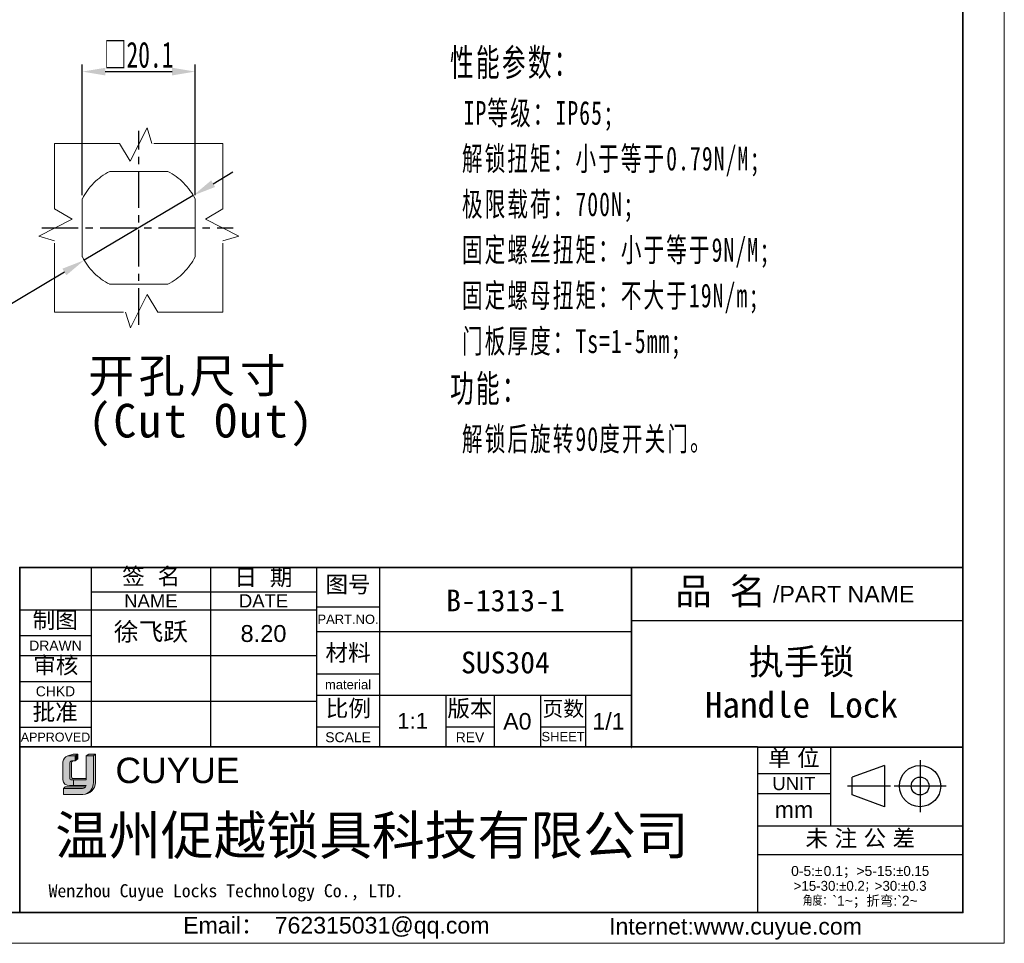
# Model space of a CAD drawing. Header units: millimetres. Extents: x 2770 to 3197, y 1404 to 1706.
# Tile 25 of 34: x 3026 to 3197, y 1404 to 1564. Entities that reach past the tile are written whole.
import ezdxf

# ---------------------------------------------------------------- set-up
doc = ezdxf.new("R2010")
doc.units = ezdxf.units.MM
doc.linetypes.add('ACAD_ISO02W100', pattern=[15, 12, -3])
doc.linetypes.add('CENTER', pattern=[10.159999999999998, 6.35, -1.27, 1.27, -1.27])
for name, color, linetype, lineweight in [('0007', 7, 'Continuous', 5), ('实线层', 7, 'Continuous', 25), ('尺寸线层', 3, 'Continuous', 18), ('粗实线层', 7, 'Continuous', 35), ('细实线层', 3, 'Continuous', 18), ('虚线层', 2, 'ACAD_ISO02W100', 18)]:
    doc.layers.add(name, color=color, linetype=linetype, lineweight=lineweight)
doc.layers.add('中心线层', color=1, linetype='CENTER')
doc.styles.add('ARIAL', font='arial.ttf')
doc.styles.get("Standard").update_dxf_attribs({"font": 'arial.ttf'})
doc.styles.add('TEXTSTYLE_2', font='arial.ttf')
doc.styles.add('TEXTSTYLE_3', font='arial.ttf')
doc.styles.add('TEXTSTYLE_4', font='arial.ttf')
doc.styles.add('标准', font='txt', dxfattribs={"width": 0.667})
doc.styles.add('黑体', font='txt')
doc.dimstyles.new('对齐', dxfattribs={"dimtxt": 3, "dimasz": 2.5, "dimexe": 1.25, "dimexo": 0.625, "dimtad": 1, "dimdsep": 46, "dimtxsty": '标准', "dimcen": 2.5, "dimclrd": 3, "dimclre": 3, "dimclrt": 3, "dimadec": 0, "dimazin": 0, "dimtfac": 1, "dimtmove": 0, "dimatfit": 3, "dimfxl": 1, "dimarcsym": 0})
doc.dimstyles.new('水平', dxfattribs={"dimtxt": 3, "dimasz": 2.5, "dimexe": 1.25, "dimexo": 0.625, "dimtad": 1, "dimtih": 1, "dimtoh": 1, "dimdsep": 46, "dimtxsty": '标准', "dimcen": 2.5, "dimclrd": 3, "dimclre": 3, "dimclrt": 3, "dimadec": 0, "dimazin": 0, "dimtfac": 1, "dimtmove": 0, "dimatfit": 3, "dimfxl": 1, "dimarcsym": 0})

# ---------------------------------------------------------------- blocks, each defined once
blk = doc.blocks.new('*D32')
at = {"color": 3, "lineweight": -2, "transparency": 16777216}
for p, q in [((3037.062511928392, 1533.748658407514), (3037.062511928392, 1556.46706160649)), ((3056.681967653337, 1533.73821449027), (3056.681967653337, 1556.46706160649)), ((3041.062511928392, 1555.21706160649), (3052.681967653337, 1555.21706160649))]:
    blk.add_line(p, q, dxfattribs=at)
at = {"color": 3, "transparency": 16777216}
for points in [[(3041.062511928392, 1555.883728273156), (3041.062511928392, 1554.550394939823), (3037.062511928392, 1555.21706160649)], [(3052.681967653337, 1555.883728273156), (3052.681967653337, 1554.550394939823), (3056.681967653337, 1555.21706160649)]]:
    blk.add_solid(points, dxfattribs=at)
at = {"layer": 'Defpoints', "color": 0, "transparency": 16777216}
for p in [(3056.681967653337, 1555.21706160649), (3037.062511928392, 1533.123658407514), (3056.681967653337, 1533.11321449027)]:
    blk.add_point(p, dxfattribs=at)
at = {"color": 3, "lineweight": 18, "transparency": 16777216, "insert": (3046.872239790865, 1558.09206160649), "char_height": 4.5, "attachment_point": 5, "style": '标准'}
blk.add_mtext('□20.1', dxfattribs=at)
blk = doc.blocks.new('*D33')
at = {"layer": 'Defpoints', "color": 0, "transparency": 16777216}
for p in [(3056.363412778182, 1533.68852178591), (3037.386491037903, 1522.429066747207)]:
    blk.add_point(p, dxfattribs=at)
at = {"layer": '尺寸线层', "color": 3, "lineweight": -2, "transparency": 16777216}
for p, q in [((3059.803475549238, 1535.729592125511), (3063.243538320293, 1537.770662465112)), ((3056.363412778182, 1533.68852178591), (3037.386491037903, 1522.429066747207)), ((3019.564208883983, 1511.854686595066), (3033.946428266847, 1520.387996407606)), ((3007.369180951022, 1511.854686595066), (3019.564208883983, 1511.854686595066))]:
    blk.add_line(p, q, dxfattribs=at)
at = {"layer": '尺寸线层', "color": 3, "transparency": 16777216}
for points in [[(3059.463297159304, 1536.302935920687), (3060.143653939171, 1535.156248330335), (3056.363412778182, 1533.68852178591)], [(3033.606249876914, 1520.961340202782), (3034.286606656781, 1519.81465261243), (3037.386491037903, 1522.429066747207)]]:
    blk.add_solid(points, dxfattribs=at)
at = {"layer": '尺寸线层', "color": 3, "lineweight": 18, "transparency": 16777216, "insert": (3013.154194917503, 1514.830245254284), "char_height": 4.5, "attachment_point": 5, "style": '标准'}
blk.add_mtext('φ22.5', dxfattribs=at)

msp = doc.modelspace()

# ---------------------------------------------------------------- hatches: boundary and pattern name
at = {"layer": '实线层'}
h = msp.add_hatch(color=30, dxfattribs=at)
edge = h.paths.add_edge_path(flags=0)
edge.add_arc((3035.293086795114, 1434.997775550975), 0.4115814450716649, 103.89623382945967, 180.1196323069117, ccw=False)
edge.add_line((3035.194239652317, 1435.397310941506), (3035.837769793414, 1435.397310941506))
edge.add_line((3035.837769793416, 1435.397310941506), (3035.837769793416, 1436.277928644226))
edge.add_line((3035.837769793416, 1436.277928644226), (3034.544485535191, 1436.277928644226))
edge.add_arc((3034.949716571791, 1435.063343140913), 1.28040233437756, 108.4506221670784, 173.4013944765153)
edge.add_line((3033.677796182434, 1435.210477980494), (3033.677796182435, 1432.100594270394))
edge.add_arc((3034.773399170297, 1432.202661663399), 1.100347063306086, 185.3223660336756, 272.7233690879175)
edge.add_line((3034.825680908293, 1431.103557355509), (3035.515167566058, 1431.103557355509))
edge.add_line((3035.515167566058, 1431.103557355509), (3035.515167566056, 1432.100594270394))
edge.add_line((3035.515167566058, 1432.100594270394), (3035.204784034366, 1432.100594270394))
edge.add_arc((3035.178903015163, 1432.397111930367), 0.2976450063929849, 177.6597996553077, 274.98831874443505, ccw=False)
edge.add_line((3034.881506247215, 1432.409265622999), (3034.881506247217, 1434.996916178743))
h = msp.add_hatch(color=256, dxfattribs=at)
h.paths.add_polyline_path([(3035.485097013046, 1436.539856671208), (3034.544485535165, 1436.277928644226), (3035.837769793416, 1436.277928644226), (3036.282560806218, 1436.539856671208)], flags=0)
h.paths.add_polyline_path([(3037.732119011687, 1436.277928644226), (3038.992060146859, 1436.277928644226), (3039.362344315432, 1436.539856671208), (3038.196558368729, 1436.539856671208)], flags=0)
msp.add_hatch(color=256, dxfattribs=at).paths.add_polyline_path([(3035.837769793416, 1435.397310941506), (3036.282560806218, 1435.735274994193), (3036.282560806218, 1436.539856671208), (3035.837769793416, 1436.277928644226)], flags=0)
h = msp.add_hatch(color=256, dxfattribs=at)
edge = h.paths.add_edge_path(flags=0)
edge.add_line((3039.362344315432, 1436.539856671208), (3038.992060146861, 1436.277928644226))
edge.add_line((3038.992060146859, 1436.277928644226), (3038.992060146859, 1431.660475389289))
edge.add_arc((3036.902230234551, 1431.5789647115), 2.091418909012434, -71.74154242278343, 2.2336036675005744, ccw=False)
edge.add_arc((3037.210954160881, 1431.716891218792), 2.152129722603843, 279.2658368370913, 358.4978790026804)
edge.add_line((3039.362344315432, 1431.660475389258), (3039.362344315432, 1436.539856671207))
h = msp.add_hatch(color=256, dxfattribs=at)
edge = h.paths.add_edge_path(flags=0)
edge.add_line((3035.178321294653, 1432.588334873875), (3035.178321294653, 1434.996916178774))
edge.add_arc((3035.589901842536, 1434.997775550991), 0.4115814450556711, 103.89623382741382, 180.1196323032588, ccw=False)
edge.add_line((3035.49105469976, 1435.397310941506), (3035.194239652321, 1435.397310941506))
edge.add_arc((3035.293086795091, 1434.997775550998), 0.4115814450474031, 103.8962338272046, 180.1196323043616)
edge.add_line((3034.881506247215, 1434.996916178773), (3034.881506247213, 1432.40926562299))
edge.add_arc((3035.178903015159, 1432.397111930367), 0.2976450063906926, 177.6597996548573, 274.9883187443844)
edge.add_line((3035.204784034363, 1432.100594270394), (3037.732119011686, 1432.100594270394))
edge.add_line((3037.732119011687, 1432.100594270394), (3037.732119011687, 1432.351154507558))
edge.add_line((3037.732119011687, 1432.351154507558), (3035.368280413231, 1432.351154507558))
edge.add_arc((3035.412177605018, 1432.580971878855), 0.2339721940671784, 178.1966309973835, 259.1862447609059, ccw=False)
h = msp.add_hatch(color=256, dxfattribs=at)
edge = h.paths.add_edge_path(flags=0)
edge.add_line((3034.081887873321, 1430.86663001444), (3033.816965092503, 1430.575073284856))
edge.add_line((3033.816965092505, 1430.575073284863), (3037.103704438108, 1430.575073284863))
edge.add_arc((3036.983287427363, 1431.356122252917), 0.7902770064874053, 278.7644802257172, 323.8869948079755)
edge.add_line((3037.621717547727, 1430.890348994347), (3034.081887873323, 1430.86663001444))
at = {"layer": '尺寸线层'}
h = msp.add_hatch(color=179, dxfattribs=at)
edge = h.paths.add_edge_path(flags=0)
edge.add_line((3038.992060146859, 1436.277928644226), (3037.732119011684, 1436.277928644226))
edge.add_line((3037.732119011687, 1436.277928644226), (3037.732119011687, 1432.100594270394))
edge.add_line((3037.732119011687, 1432.100594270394), (3035.515167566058, 1432.100594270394))
edge.add_line((3035.515167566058, 1432.100594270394), (3035.515167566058, 1431.103557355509))
edge.add_line((3035.515167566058, 1431.103557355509), (3037.732119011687, 1431.103557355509))
edge.add_arc((3036.98328739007, 1431.356122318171), 0.7902770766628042, 278.7644821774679, 341.36184450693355, ccw=False)
edge.add_line((3037.103704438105, 1430.575073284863), (3033.816965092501, 1430.575073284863))
edge.add_line((3033.816965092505, 1430.575073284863), (3033.816965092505, 1429.565071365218))
edge.add_line((3033.816965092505, 1429.565071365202), (3037.174434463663, 1429.565071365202))
edge.add_arc((3037.210954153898, 1431.716890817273), 2.152129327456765, 269.0276957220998, 279.2658387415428)
edge.add_arc((3036.902230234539, 1431.578964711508), 2.091418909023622, 288.258457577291, 362.2336036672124)
edge.add_line((3038.992060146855, 1431.660475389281), (3038.992060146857, 1436.277928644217))

# ---------------------------------------------------------------- linework, layer by layer
for p, q in [((3038.620061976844, 1469.03286894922), (3038.620061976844, 1437.811296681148)), ((3059.357637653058, 1469.03286894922), (3059.357637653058, 1437.811296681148)), ((3077.789965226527, 1469.059498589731), (3077.789965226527, 1437.722717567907)), ((3077.791038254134, 1469.03286894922), (3077.791038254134, 1437.811296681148)), ((3088.734796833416, 1469.059498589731), (3088.734796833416, 1437.722717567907)), ((3132.510086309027, 1469.034069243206), (3132.510086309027, 1437.697288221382)), ((3132.514123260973, 1469.059498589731), (3132.514123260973, 1437.722717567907)), ((3038.620061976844, 1464.770145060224), (3077.791038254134, 1464.770145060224)), ((3077.789965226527, 1462.14697336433), (3088.734796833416, 1462.14697336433)), ((3026.177516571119, 1461.659508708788), (3077.791038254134, 1461.659508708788)), ((3132.510086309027, 1459.817368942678), (3190.154548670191, 1459.817368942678)), ((3026.177516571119, 1457.166367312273), (3038.620061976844, 1457.166367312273)), ((3077.789965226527, 1457.884249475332), (3132.514123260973, 1457.884249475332)), ((3026.177516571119, 1453.710104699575), (3077.791038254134, 1453.710104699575)), ((3077.789965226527, 1450.5108892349), (3088.734796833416, 1450.5108892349)), ((3026.177516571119, 1449.216963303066), (3038.620061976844, 1449.216963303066)), ((3077.789965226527, 1446.824209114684), (3132.514123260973, 1446.824209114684)), ((3100.255672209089, 1446.824209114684), (3100.255672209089, 1437.722717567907)), ((3108.665911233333, 1446.824209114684), (3108.665911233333, 1437.722717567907)), ((3116.730523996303, 1446.824209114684), (3116.730523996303, 1437.722717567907)), ((3124.56471925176, 1446.824209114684), (3124.56471925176, 1437.722717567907)), ((3026.177516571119, 1445.760700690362), (3077.791038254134, 1445.760700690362)), ((3026.177516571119, 1441.267559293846), (3038.620061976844, 1441.267559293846)), ((3077.789965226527, 1441.294188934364), (3088.734796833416, 1441.294188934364)), ((3100.255672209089, 1441.294188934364), (3108.665911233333, 1441.294188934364)), ((3116.730523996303, 1441.294188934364), (3124.56471925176, 1441.294188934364)), ((3132.510086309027, 1437.722717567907), (3132.514123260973, 1437.722717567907)), ((3154.439947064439, 1437.811296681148), (3154.439947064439, 1409.1248237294)), ((3154.440059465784, 1437.802055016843), (3154.440059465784, 1409.000373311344)), ((3167.113022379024, 1437.802055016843), (3167.113022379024, 1424.092213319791)), ((3176.545696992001, 1434.610582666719), (3170.916048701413, 1432.571974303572)), ((3176.545696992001, 1434.610582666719), (3176.545696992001, 1427.434679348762)), ((3182.716287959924, 1435.533993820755), (3182.716287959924, 1426.511268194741)), ((3154.440059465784, 1433.193704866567), (3167.113022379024, 1433.193704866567)), ((3170.916048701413, 1429.47328771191), (3170.916048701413, 1432.571974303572)), ((3154.440059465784, 1429.737442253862), (3167.113022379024, 1429.737442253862)), ((3177.565308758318, 1431.022631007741), (3170.119151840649, 1431.022631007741)), ((3176.545696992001, 1427.434679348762), (3170.916048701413, 1429.47328771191)), ((3187.227650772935, 1431.022631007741), (3178.204925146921, 1431.022631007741)), ((3154.440059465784, 1424.092213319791), (3190.154773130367, 1424.092213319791)), ((3154.440059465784, 1419.138236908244), (3190.154773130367, 1419.138236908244))]:
    msp.add_line(p, q)
for radius in [3.587951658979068, 1.549343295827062]:
    msp.add_circle((3182.716287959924, 1431.022631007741), radius)
at = {"layer": '0007'}
for p, q in [((3034.544485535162, 1436.277928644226), (3035.485097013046, 1436.539856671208)), ((3034.544485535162, 1436.277928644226), (3035.837769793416, 1436.277928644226)), ((3035.485097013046, 1436.539856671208), (3036.282560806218, 1436.539856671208)), ((3035.837769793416, 1436.277928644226), (3036.282560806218, 1436.539856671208)), ((3035.837769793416, 1435.397310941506), (3035.837769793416, 1436.277928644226)), ((3036.282560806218, 1435.735274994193), (3036.282560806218, 1436.539856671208)), ((3037.732119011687, 1436.277928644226), (3038.196558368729, 1436.539856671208)), ((3037.732119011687, 1436.277928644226), (3038.992060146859, 1436.277928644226)), ((3037.732119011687, 1432.100594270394), (3037.732119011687, 1436.277928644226)), ((3038.196558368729, 1436.539856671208), (3039.362344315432, 1436.539856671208)), ((3038.992060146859, 1436.277928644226), (3039.362344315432, 1436.539856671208)), ((3038.992060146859, 1436.277928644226), (3038.992060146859, 1431.660475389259)), ((3039.362344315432, 1436.539856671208), (3039.362344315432, 1431.660475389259)), ((3033.677796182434, 1432.100594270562), (3033.677796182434, 1435.210477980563)), ((3034.881506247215, 1432.409265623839), (3034.881506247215, 1434.996916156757)), ((3035.178321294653, 1432.588334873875), (3035.178321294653, 1434.996916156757)), ((3035.194239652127, 1435.397310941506), (3035.837769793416, 1435.397310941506)), ((3035.837769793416, 1435.397310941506), (3036.282560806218, 1435.735274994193)), ((3034.825680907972, 1431.103557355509), (3037.732119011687, 1431.103557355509)), ((3035.20478403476, 1432.100594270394), (3037.732119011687, 1432.100594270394)), ((3035.368280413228, 1432.351154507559), (3037.732119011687, 1432.351154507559)), ((3035.515167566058, 1432.100594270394), (3035.515167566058, 1431.103557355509)), ((3033.816965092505, 1430.575073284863), (3034.081887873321, 1430.86663001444)), ((3033.816965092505, 1429.565071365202), (3033.816965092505, 1430.575073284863)), ((3033.816965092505, 1430.575073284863), (3037.103704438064, 1430.575073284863)), ((3033.816965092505, 1429.565071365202), (3037.174434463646, 1429.565071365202)), ((3034.081887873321, 1430.86663001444), (3037.62171754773, 1430.890348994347))]:
    msp.add_line(p, q, dxfattribs=at)
for centre, radius, start, end in [((3034.949716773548, 1435.063342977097), 1.280402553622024, 108.4506284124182, 173.4013882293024), ((3035.293086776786, 1434.997775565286), 0.4115814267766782, 103.8962318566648, 180.1196373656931), ((3035.589901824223, 1434.997775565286), 0.4115814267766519, 103.8962318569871, 180.1196373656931), ((3034.773399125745, 1432.202661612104), 1.100347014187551, 185.3223635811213, 272.7233715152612), ((3035.178903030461, 1432.397111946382), 0.2976450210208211, 177.6598026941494, 274.9883156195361), ((3035.412177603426, 1432.580971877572), 0.2339721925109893, 178.1966306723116, 259.1862450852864), ((3036.98328738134, 1431.356122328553), 0.7902770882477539, 278.7644826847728, 341.3618439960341), ((3037.210954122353, 1431.716891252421), 2.152129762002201, 269.0276967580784, 358.4978781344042), ((3036.902230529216, 1431.57896450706), 2.091418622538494, 288.2424993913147, 2.233609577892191)]:
    msp.add_arc(centre, radius, start, end, dxfattribs=at)
at = {"layer": '中心线层'}
for p, q in [((3046.874951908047, 1511.197950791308), (3046.874951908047, 1544.919637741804)), ((3030.014108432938, 1528.058794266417), (3063.307286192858, 1528.058794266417))]:
    msp.add_line(p, q, dxfattribs=at)
at = {"layer": '粗实线层'}
for p, q in [((3026.177516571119, 1437.811296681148), (3154.439947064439, 1437.811296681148)), ((3154.440059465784, 1437.802055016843), (3190.154773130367, 1437.802055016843))]:
    msp.add_line(p, q, dxfattribs=at)
msp.add_lwpolyline([(2795.313973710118, 1698.908925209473), (3190.154773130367, 1698.908925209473), (3190.154773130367, 1409.029094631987), (2795.313973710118, 1409.029094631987)], close=True, dxfattribs=at)
msp.add_lwpolyline([(3190.154548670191, 1469.034069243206), (3126.206068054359, 1469.034069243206), (3026.177516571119, 1469.03286894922), (3026.177516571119, 1409.000373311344)], dxfattribs=at)
at = {"layer": '细实线层'}
msp.add_lwpolyline([(2769.642821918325, 1706.109472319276), (3197.355320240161, 1706.109472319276), (3197.355320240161, 1403.686493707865), (2769.642821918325, 1403.686493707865)], close=True, dxfattribs=at)
at = {"layer": '虚线层'}
for p, q in [((3045.398791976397, 1539.659071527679), (3048.333990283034, 1545.45222608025)), ((3048.333990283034, 1545.45222608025), (3049.161057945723, 1542.704227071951)), ((3032.229519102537, 1542.704227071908), (3043.544982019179, 1542.704227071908)), ((3032.229519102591, 1531.388764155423), (3032.229519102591, 1542.704227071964)), ((3043.544982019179, 1542.704227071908), (3045.398791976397, 1539.659071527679)), ((3061.520384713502, 1542.704227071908), (3049.161057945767, 1542.704227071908)), ((3061.520384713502, 1531.388764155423), (3061.520384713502, 1542.704227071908)), ((3041.842896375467, 1537.871234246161), (3051.907007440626, 1537.871234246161)), ((3037.062511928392, 1523.026738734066), (3037.062511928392, 1533.123658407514)), ((3056.687391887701, 1523.026738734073), (3056.687391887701, 1533.123658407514)), ((3032.229519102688, 1531.388764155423), (3035.27467464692, 1529.534954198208)), ((3061.520384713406, 1531.388764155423), (3058.475229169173, 1529.534954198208)), ((3035.27467464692, 1529.534954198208), (3029.481520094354, 1526.599755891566)), ((3058.475229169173, 1529.534954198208), (3064.268383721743, 1526.599755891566)), ((3029.481520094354, 1526.599755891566), (3032.229519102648, 1525.77268822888)), ((3032.229519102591, 1513.413361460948), (3032.229519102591, 1525.77268822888)), ((3064.268383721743, 1526.599755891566), (3061.520384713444, 1525.77268822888)), ((3061.520384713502, 1513.413361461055), (3061.520384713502, 1525.77268822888)), ((3041.810087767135, 1518.246354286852), (3051.90700744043, 1518.246354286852)), ((3048.351111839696, 1516.458517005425), (3045.415913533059, 1510.665362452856)), ((3050.204921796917, 1513.413361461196), (3048.351111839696, 1516.458517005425)), ((3032.229519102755, 1513.413361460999), (3044.58884587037, 1513.413361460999)), ((3045.415913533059, 1510.665362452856), (3044.58884587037, 1513.413361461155)), ((3050.204921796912, 1513.413361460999), (3061.520384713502, 1513.413361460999))]:
    msp.add_line(p, q, dxfattribs=at)
for centre, radius, start, end in [((3046.874951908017, 1528.058794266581), 11.03289271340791, 117.2660444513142, 152.7339555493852), ((3046.874951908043, 1528.058794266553), 11.03289271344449, 27.26604445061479, 62.73395554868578), ((3046.874951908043, 1528.058794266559), 11.03289271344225, 207.2660444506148, 242.7339555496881), ((3046.874951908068, 1528.058794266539), 11.03289271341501, 297.2660444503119, 332.7339555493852)]:
    msp.add_arc(centre, radius, start, end, dxfattribs=at)

# ---------------------------------------------------------------- texts
at = {"line_spacing_factor": 0.8999999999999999}
for s, insert, char_height, width, attachment_point, style in [('签  名', (3049.036541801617, 1468.925480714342), 2.880218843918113, 12.66846257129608, 2, 'TEXTSTYLE_2'), ('日  期', (3068.550173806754, 1468.776278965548), 2.880218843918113, 12.66846257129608, 2, 'TEXTSTYLE_2'), ('图号', (3083.262381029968, 1467.51594436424), 2.880218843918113, 8.438141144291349, 2, 'TEXTSTYLE_2'), ('{\\fSimSun|b0|i0|c0|p34;品 名}', (3148.030899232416, 1467.180543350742), 4.608350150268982, 16.88528297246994, 2, 'TEXTSTYLE_2'), ('/PART NAME', (3169.431755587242, 1465.822349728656), 2.880218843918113, 24.5300422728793, 2, 'TEXTSTYLE_3'), ('NAME', (3048.98884981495, 1464.366914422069), 2.304175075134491, 9.276660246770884, 2, 'TEXTSTYLE_3'), ('DATE', (3068.574337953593, 1464.366914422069), 2.304175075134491, 8.56570659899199, 2, 'TEXTSTYLE_3'), ('制图', (3032.362162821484, 1461.328714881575), 2.880218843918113, 8.438141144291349, 2, 'TEXTSTYLE_2'), ('PART.NO.', (3083.262381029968, 1460.822072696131), 1.612922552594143, 10.61890647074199, 2, 'TEXTSTYLE_3'), ('DRAWN', (3032.398789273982, 1456.302301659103), 1.728131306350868, 9.103204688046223, 2, 'TEXTSTYLE_3'), ('材料', (3083.262381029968, 1455.637678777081), 2.880218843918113, 8.438141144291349, 2, 'TEXTSTYLE_2'), ('审核', (3032.464127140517, 1453.45864560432), 2.880218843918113, 8.438141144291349, 2, 'TEXTSTYLE_2'), ('CHKD', (3032.398789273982, 1448.35289764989), 1.728131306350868, 6.829009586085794, 2, 'TEXTSTYLE_3'), ('material', (3083.262381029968, 1449.474010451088), 1.612922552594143, 10.12123891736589, 2, 'TEXTSTYLE_3'), ('批准', (3032.346767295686, 1445.318117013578), 2.880218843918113, 8.438141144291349, 2, 'TEXTSTYLE_2'), ('比例', (3083.310274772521, 1445.9778739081), 2.880218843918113, 8.438141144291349, 2, 'TEXTSTYLE_2'), ('版本', (3104.460791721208, 1445.959731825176), 2.880218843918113, 8.438141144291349, 2, 'TEXTSTYLE_2'), ('页数', (3120.688966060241, 1445.79719105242), 2.649801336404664, 7.763089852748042, 2, 'TEXTSTYLE_2'), ('A0', (3112.698217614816, 1443.713572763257), 2.880218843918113, 4.230321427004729, 2, 'TEXTSTYLE_2'), ('1/1', (3128.539421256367, 1443.713572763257), 2.880218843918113, 6.345482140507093, 2, 'TEXTSTYLE_2'), ('APPROVED', (3032.398789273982, 1440.317087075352), 1.555318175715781, 12.04937947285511, 2, 'TEXTSTYLE_3'), ('SCALE', (3083.262381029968, 1440.372518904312), 1.728131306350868, 7.901864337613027, 2, 'TEXTSTYLE_3'), ('REV', (3104.460791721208, 1440.372518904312), 1.728131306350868, 3.748715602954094, 2, 'TEXTSTYLE_4'), ('SHEET', (3120.64762162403, 1440.430123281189), 1.612922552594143, 6.664383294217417, 2, 'TEXTSTYLE_4'), ('单 位', (3160.776540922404, 1437.375340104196), 2.880218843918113, 10.55330185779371, 2, 'TEXTSTYLE_2'), ('CUYUE', (3042.823295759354, 1435.951420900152), 4.412812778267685, 49.17311025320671, 1, 'TEXTSTYLE_2'), ('UNIT', (3160.776540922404, 1432.617661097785), 2.304175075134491, 7.494993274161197, 2, 'TEXTSTYLE_3'), ('mm', (3160.776540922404, 1428.354937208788), 2.880218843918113, 6.681251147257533, 2, 'TEXTSTYLE_3'), ('未 注 公 差', (3172.31751522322, 1423.396684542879), 2.880218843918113, 23.22176442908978, 2, 'TEXTSTYLE_2'), ('0-5:{\\Fgdt,gbcbig.shx;`\\fsimsun|b0|i0|c0|p34;\\W0.16667; \\farial|b0|i0|c0|p34;\\W1;0.1\\fsimsun|b0|i0|c0|p34;；}>5-15:{\\Fgdt,gbcbig.shx;`0.15\\P>15-30:`0.2；>30:`0.3\\P角度：}`1~{\\fsimsun|b0|i0|c0|p34;；折弯}:`2~', (3172.297416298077, 1417.122083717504), 1.724681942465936, 35.05923886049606, 2, 'TEXTSTYLE_2'), ('{\\fsimsun|b0|i0|c134|p34;\\C0;Wenzhou Cuyue Locks Technology Co., LTD.}', (3031.197385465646, 1413.960538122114), 2.269446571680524, 94.72478513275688, 1, 'TEXTSTYLE_3'), ('{\\C256;Email\\fSimSun|b0|i0|c0|p34;： \\farial|b0|i0|c0|p34;762315031@qq.com}', (3081.22231216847, 1408.258994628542), 2.874469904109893, 58.38139695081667, 2, 'TEXTSTYLE_3'), ('{\\C256;Internet:www.cuyue.com}', (3150.626545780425, 1408.07093799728), 2.874469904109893, 85.20455992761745, 2, 'TEXTSTYLE_3')]:
    msp.add_mtext(s, dxfattribs=dict(at, insert=insert, char_height=char_height, width=width, attachment_point=attachment_point, style=style))
at = {"attachment_point": 5}
for s, insert, char_height, width in [('{\\fFangSong|b0|i0|c134|p34;\\C3;B-1313-1}', (3110.622441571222, 1463.248972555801), 3.782410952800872, 72.95881579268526), ('{\\fFangSong|b0|i0|c134|p34;\\C3;SUS304}', (3110.622441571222, 1452.469134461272), 3.782410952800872, 72.95881579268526), ('1:1', (3094.495234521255, 1442.35467730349), 2.759491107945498, 19.20145895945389)]:
    msp.add_mtext(s, dxfattribs=dict(at, insert=insert, char_height=char_height, width=width))
at = {"insert": (3162.07419215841, 1448.851257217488), "char_height": 4.484173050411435, "width": 102.582285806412, "attachment_point": 5, "style": 'ARIAL'}
msp.add_mtext('{\\fFangSong|b0|i0|c134|p34;执手锁\\PHandle Lock}', dxfattribs=at)
at = {"layer": '尺寸线层', "attachment_point": 1, "line_spacing_factor": 1.150569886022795}
for s, insert, char_height, width, style in [('{\\H1.14286x;\\T1.1;技术要求：\\P \\H0.875x;锁壳、锁芯、锁舌、螺母：SUS304^I\\P O圈NBR,\\P 防水平垫EPDM;\\P\\P\\H1.14286x;性能参数：\\P \\H0.875x;IP等级：IP65;\\P 解锁扭矩：小于等于0.79N/M;\\P 极限载荷：700N;\\P 固定螺丝扭矩：小于等于9N/M;\\P 固定螺母扭矩：不大于19N/m;\\P 门板厚度：Ts=1-5mm;\\P\\H1.14286x;功能：\\P\\H0.87499x; 解锁后旋转90度开关门。}', (3100.999079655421, 1599.983322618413), 4.137011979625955, 134.4464400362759, '标准'), ('\\pxsm0.8;{\\T1.1;开孔尺寸\\P(Cut Out)}', (3038.088595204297, 1505.278188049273), 5.858173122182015, 42.91407978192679, '黑体')]:
    msp.add_mtext(s, dxfattribs=dict(at, insert=insert, char_height=char_height, width=width, style=style))
at = {"layer": '尺寸线层', "insert": (3032.361168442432, 1425.830859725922), "char_height": 6.726229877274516, "width": 123.4795352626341, "attachment_point": 1}
msp.add_mtext('{\\fSimSun|b0|i0|c134|p2;\\C0;温州促越锁具科技有限公司}', dxfattribs=at)
at = {"layer": '细实线层', "insert": (3048.98884981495, 1457.684806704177), "char_height": 3.15200912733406, "attachment_point": 5}
msp.add_mtext_dynamic_manual_height_columns('{\\fSimSun|b0|i0|c134|p2;徐飞跃}', width=15.36116716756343, gutter_width=1.167410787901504, heights=[0], dxfattribs=at)
at = {"layer": '细实线层', "insert": (3064.570311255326, 1459.007298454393), "char_height": 2.937830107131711, "attachment_point": 1}
msp.add_mtext('8.20', dxfattribs=at)

# ---------------------------------------------------------------- dimensions: what is measured, and where the dimension line sits
at = {"color": 3, "lineweight": 18}
dim = msp.add_linear_dim(base=(3056.681967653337, 1555.21706160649), p1=(3037.062511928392, 1533.123658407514), p2=(3056.681967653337, 1533.11321449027), text='□20.1', dimstyle='对齐', override={"dimtxt": 4.5, "dimasz": 4}, dxfattribs=at)
dim.commit()
dim.dimension.update_dxf_attribs({"geometry": '*D32', "text_midpoint": (3046.872239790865, 1558.09206160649)})
at = {"layer": '尺寸线层', "color": 3, "lineweight": 18}
dim = msp.add_diameter_dim_2p(p1=(3056.363412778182, 1533.68852178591), p2=(3037.386491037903, 1522.429066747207), text='φ22.5', dimstyle='水平', override={"dimtxt": 4.5, "dimasz": 4}, dxfattribs=at)
dim.commit()
dim.dimension.update_dxf_attribs({"geometry": '*D33', "text_midpoint": (3013.154194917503, 1511.854686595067), "dimtype": 163})

doc.saveas('drawing.dxf')
